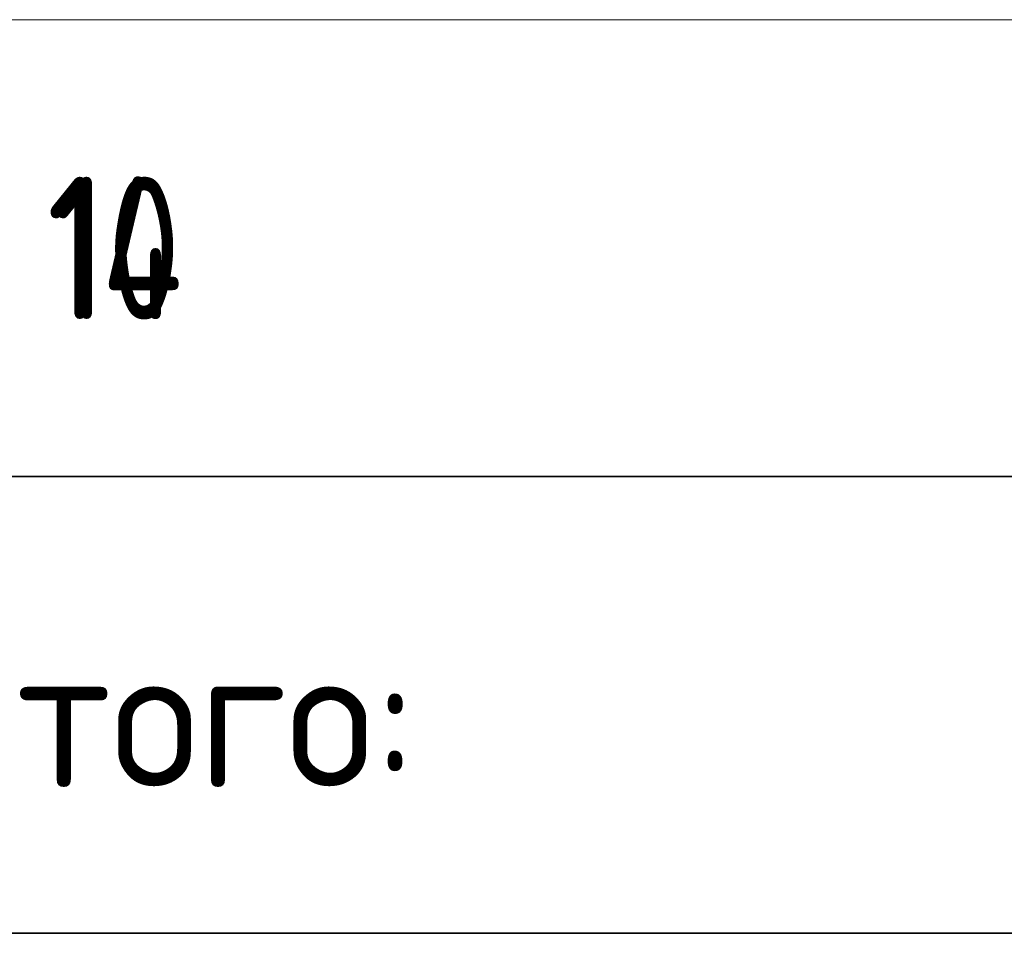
# Model space of a CAD drawing. Header units: metres. Extents: x -38 to 97, y -15 to 21.
# Tile 93 of 111: x 75.93 to 77.66, y 4.47 to 6.07. Entities that reach past the tile are written whole.
import ezdxf

# ---------------------------------------------------------------- set-up
doc = ezdxf.new("R2010")
doc.units = ezdxf.units.M
doc.styles.add('ISOCPEUR', font='txt')

msp = doc.modelspace()

# ---------------------------------------------------------------- linework, layer by layer
at = {"color": 7, "linetype": 'Continuous', "lineweight": 13, "transparency": 33554687}
for p, q in [((86.4198, 6.0717), (67.9198, 6.0717)), ((86.4198, 6.0717), (67.9198, 6.0717)), ((86.4198, 5.2717), (67.9198, 5.2717)), ((86.4198, 5.2717), (67.9198, 5.2717))]:
    msp.add_line(p, q, dxfattribs=at)
at = {"color": 7, "linetype": 'Continuous', "lineweight": 35, "transparency": 33554687}
for p, q in [((67.9198, 5.2717), (86.4198, 5.2717)), ((67.9198, 5.2717), (86.4198, 5.2717)), ((67.9198, 4.4717), (86.4198, 4.4717)), ((67.9198, 4.4717), (86.4198, 4.4717))]:
    msp.add_line(p, q, dxfattribs=at)

# ---------------------------------------------------------------- texts
at = {"color": 7, "linetype": 'Continuous', "lineweight": 35, "transparency": 33554687, "char_height": 0.25, "attachment_point": 7, "style": 'ISOCPEUR'}
for s, insert, width in [('\\W0.76;14', (75.98, 5.5467), 0.420468), ('\\W0.75;10', (75.9925, 5.5467), 0.393567), ('\\W0.95;Итого:', (75.7194, 4.728), 1.143461), ('\\W0.95;Итого:', (75.7194, 4.728), 1.143461)]:
    msp.add_mtext(s, dxfattribs=dict(at, insert=insert, width=width))

doc.saveas('drawing.dxf')
